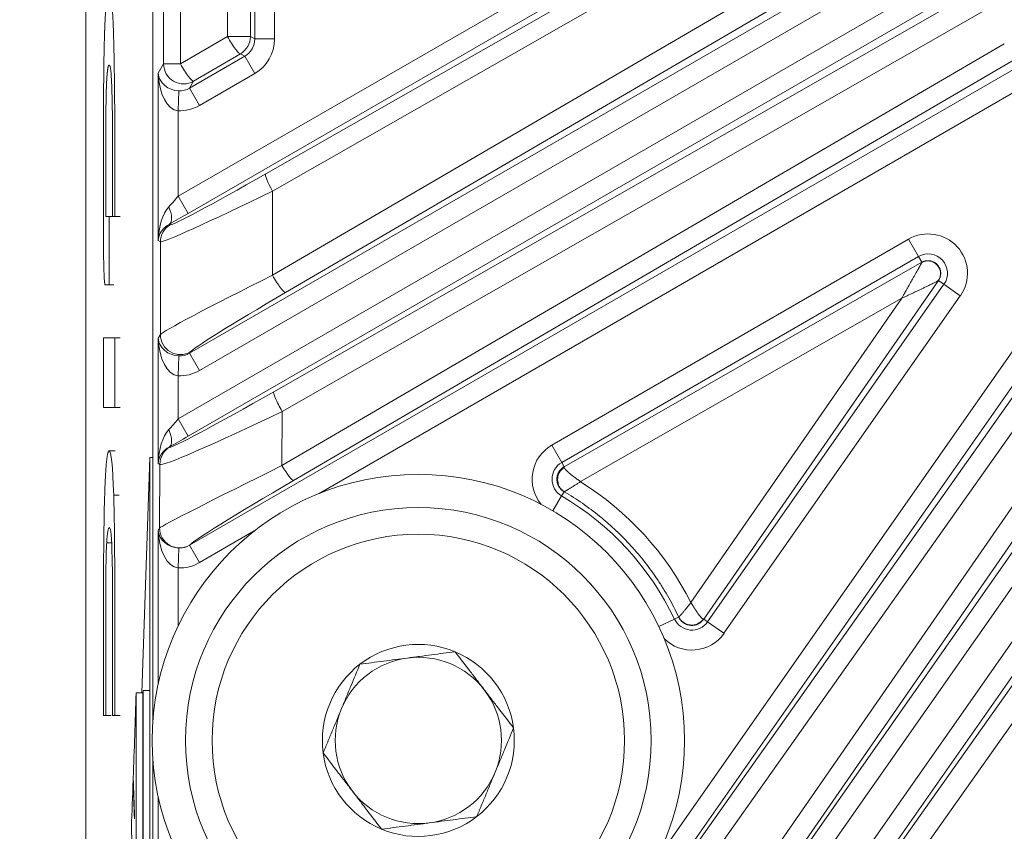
# Model space of a CAD drawing. Header units: millimetres. Extents: x 4 to 836, y 3 to 589.
# Tile 76 of 93: x 646 to 661, y 308 to 320. Entities that reach past the tile are written whole.
import ezdxf

# ---------------------------------------------------------------- set-up
doc = ezdxf.new("R2010")
doc.units = ezdxf.units.MM
doc.layers.add('1', color=7, linetype='Continuous', true_color=0xffffff)
doc.styles.add('ideas_simplex', font='simplex.shx')
doc.dimstyles.get("Standard").update_dxf_attribs({"dimtxt": 0.18, "dimasz": 0.18, "dimexe": 0.18, "dimexo": 0.0625, "dimgap": 0.09, "dimtad": 0, "dimtih": 1, "dimtoh": 1, "dimdec": 4, "dimzin": 0, "dimdsep": 46, "dimtxsty": 'Standard', "dimcen": 0.09, "dimadec": 0, "dimazin": 0, "dimtfac": 1, "dimtdec": 4, "dimtofl": 0, "dimtmove": 0, "dimatfit": 3, "dimfxl": 1, "dimtolj": 1, "dimtzin": 0, "dimarcsym": 0})

# ---------------------------------------------------------------- blocks, each defined once
blk = doc.blocks.new('_U4')
at = {"layer": '1', "color": 152, "lineweight": 13}
for p, q in [((647.53209, 368.0743), (622.796018, 368.0743)), ((682.020506, 287.698936), (622.796018, 287.698936))]:
    blk.add_line(p, q, dxfattribs=at)
at = {"layer": '1', "color": 27, "lineweight": 13}
blk.add_line((624.796018, 368.0743), (624.796018, 287.698936), dxfattribs=at)
at = {"layer": '1', "color": 87, "lineweight": 25}
for p, q in [((623.296018, 336.474118), (617.671018, 336.474118)), ((617.671018, 336.474118), (617.671018, 334.974118)), ((623.296018, 334.974118), (623.296018, 336.474118)), ((617.671018, 320.799118), (617.671018, 319.299118)), ((623.296018, 319.299118), (623.296018, 320.799118)), ((617.671018, 319.299118), (623.296018, 319.299118))]:
    blk.add_line(p, q, dxfattribs=at)
at = {"layer": '1', "color": 27, "lineweight": 18}
for points in [[(624.796018, 368.0743), (625.324999, 365.074302), (624.267037, 365.074298)], [(624.796018, 287.698936), (624.267037, 290.698934), (625.324999, 290.698938)]]:
    blk.add_solid(points, dxfattribs=at)
at = {"layer": '1', "color": 87, "linetype": 'Continuous', "lineweight": 25, "char_height": 3, "attachment_point": 7, "rotation": 90, "line_spacing_factor": 1.204819, "style": 'ideas_simplex'}
for s, insert in [('\\W1.1559;3.164', (623.142518, 320.746618)), ('\\W1.1919;80,4', (615.830018, 322.231618))]:
    blk.add_mtext(s, dxfattribs=dict(at, insert=insert))

msp = doc.modelspace()

# ---------------------------------------------------------------- linework, layer by layer
at = {"layer": '1', "color": 252, "linetype": 'Continuous', "lineweight": 18}
msp.add_line((647.281, 285.689), (647.281, 365.323), dxfattribs=at)
at = {"layer": '1', "color": 27, "linetype": 'Continuous', "lineweight": 18}
for p, q in [((648.29, 360.802), (648.29, 309.346)), ((654.473, 313.188), (659.851, 316.261)), ((660.1, 315.989), (656.572, 310.897)), ((648.29, 308.804), (648.29, 299.572))]:
    msp.add_line(p, q, dxfattribs=at)
at = {"layer": '1', "color": 27, "linetype": 'Continuous', "lineweight": 13}
for p, q in [((648.452, 319.242), (648.452, 350.907)), ((648.705, 350.907), (648.705, 319.242)), ((649.821, 319.617), (649.821, 350.532)), ((650.121, 350.532), (650.121, 319.617)), ((649.41, 319.654), (649.41, 350.495)), ((649.757, 350.495), (649.757, 319.654)), ((648.671, 317.255), (658.342, 322.838)), ((658.492, 322.579), (648.821, 316.995)), ((649.986, 317.589), (658.607, 322.512)), ((658.71, 322.252), (650.089, 317.33)), ((650.089, 316.066), (659.569, 321.6)), ((648.841, 314.894), (659.826, 321.236)), ((659.766, 321.341), (650.286, 315.807)), ((659.976, 320.977), (648.991, 314.634)), ((648.671, 313.906), (660.736, 320.872)), ((660.886, 320.613), (648.821, 313.647)), ((650.109, 314.315), (660.947, 320.507)), ((661.072, 320.212), (650.234, 314.02)), ((648.705, 319.242), (649.41, 319.654)), ((649.41, 319.654), (649.757, 319.654)), ((649.757, 319.654), (649.821, 319.617)), ((650.121, 319.617), (649.821, 319.617)), ((650.23, 313.206), (661.09, 319.543)), ((648.841, 318.878), (649.671, 319.357)), ((649.607, 319.394), (648.901, 318.982)), ((649.671, 319.357), (649.607, 319.394)), ((649.821, 319.097), (649.671, 319.357)), ((661.265, 319.318), (650.405, 312.981)), ((648.371, 319.102), (648.452, 319.242)), ((648.452, 319.242), (648.705, 319.242)), ((648.841, 312.007), (661.324, 319.215)), ((648.371, 316.586), (648.371, 319.102)), ((649.821, 319.097), (648.991, 318.618)), ((648.671, 318.538), (648.681, 318.837)), ((648.901, 318.982), (648.841, 318.878)), ((648.991, 318.618), (648.841, 318.878)), ((661.474, 318.955), (650.788, 312.785)), ((648.671, 318.538), (648.671, 317.255)), ((654.757, 303.272), (664.984, 318.036)), ((653.8, 301.324), (665.356, 317.827)), ((665.254, 317.899), (655.027, 303.135)), ((665.602, 317.655), (654.046, 301.152)), ((655.848, 307.263), (662.941, 317.394)), ((648.821, 316.995), (648.671, 317.255)), ((650.089, 317.33), (650.089, 316.066)), ((663.187, 317.222), (652.296, 301.668)), ((653.536, 303.385), (663.282, 317.156)), ((663.502, 316.949), (653.757, 303.178)), ((655.102, 301.84), (665.674, 316.938)), ((648.539, 316.835), (648.553, 316.827)), ((665.919, 316.766), (655.348, 301.668)), ((656.643, 303.45), (666.017, 316.697)), ((648.403, 316.567), (648.371, 316.586)), ((648.403, 315.174), (648.403, 316.567)), ((654.286, 313.511), (659.651, 316.608)), ((666.263, 316.473), (656.888, 303.226)), ((659.651, 316.608), (659.801, 316.348)), ((659.801, 316.348), (654.436, 313.251)), ((659.851, 316.261), (659.801, 316.348)), ((656.63, 310.857), (660.183, 315.931)), ((660.1, 315.989), (660.183, 315.931)), ((660.429, 315.759), (660.183, 315.931)), ((660.429, 315.759), (656.876, 310.685)), ((659.549, 315.722), (654.721, 312.964)), ((656.38, 311.147), (659.549, 315.722)), ((648.371, 315.119), (648.403, 315.174)), ((648.371, 313.237), (648.371, 315.119)), ((648.671, 314.554), (648.681, 314.853)), ((648.853, 314.914), (648.841, 314.894)), ((648.991, 314.634), (648.841, 314.894)), ((648.671, 314.554), (648.671, 313.906)), ((650.234, 314.02), (650.23, 313.206)), ((648.821, 313.647), (648.671, 313.906)), ((654.436, 313.251), (654.286, 313.511)), ((648.539, 313.487), (648.545, 313.483)), ((648.396, 313.223), (648.371, 313.237)), ((648.392, 312.267), (648.396, 313.223)), ((654.473, 313.188), (654.436, 313.251)), ((654.435, 312.75), (654.472, 312.813)), ((654.435, 312.75), (654.303, 312.526)), ((648.371, 312.232), (648.392, 312.267)), ((648.371, 309.917), (648.371, 312.232)), ((649.814, 312.223), (648.991, 311.748)), ((648.671, 311.667), (648.681, 311.967)), ((648.841, 312.008), (648.841, 312.007)), ((648.991, 311.748), (648.841, 312.007)), ((648.671, 311.667), (648.671, 310.796)), ((656.131, 310.899), (655.896, 310.788)), ((656.194, 310.929), (656.131, 310.899)), ((656.63, 310.857), (656.572, 310.897)), ((656.876, 310.685), (656.63, 310.857)), ((648.371, 301.882), (648.371, 308.231))]:
    msp.add_line(p, q, dxfattribs=at)
at = {"layer": '1', "color": 7, "linetype": 'Continuous', "lineweight": 18}
for p, q in [((647.699, 316.951), (647.618, 316.951)), ((647.699, 316.951), (647.801, 316.951)), ((647.601, 315.924), (647.703, 315.924)), ((647.725, 313.426), (647.624, 313.426)), ((647.701, 312.763), (647.783, 312.763)), ((647.596, 312.043), (647.677, 312.043)), ((648.139, 309.659), (648.145, 309.825)), ((648.245, 309.825), (648.145, 309.825)), ((648.145, 309.825), (648.145, 304.451)), ((648.245, 309.825), (648.245, 304.451)), ((647.548, 309.449), (647.629, 309.449)), ((647.695, 309.449), (647.797, 309.449))]:
    msp.add_line(p, q, dxfattribs=at)
at = {"layer": '1', "color": 7, "linetype": 'Continuous', "lineweight": 13}
msp.add_line((647.718, 314.079), (647.8, 314.079), dxfattribs=at)
at = {"layer": '1', "color": 18, "linetype": 'Continuous', "lineweight": 18}
for p, q in [((648.122, 309.792), (648.246, 313.325)), ((648.246, 313.325), (648.29, 313.325)), ((648.246, 313.325), (648.246, 298.508))]:
    msp.add_line(p, q, dxfattribs=at)
at = {"layer": '1', "color": 163, "linetype": 'Continuous', "lineweight": 18}
for p, q in [((648.139, 309.792), (648.039, 309.792)), ((647.996, 308.474), (647.993, 308.474))]:
    msp.add_line(p, q, dxfattribs=at)
at = {"layer": '1', "color": 9, "linetype": 'Continuous', "lineweight": 18}
for radius in [4, 3.5]:
    msp.add_circle((652.281, 309.074), radius, dxfattribs=at)
at = {"layer": '1', "color": 9, "linetype": 'Continuous', "lineweight": 13}
msp.add_circle((652.281, 309.074), 3.1, dxfattribs=at)
at = {"layer": '1', "color": 27, "linetype": 'Continuous', "lineweight": 13}
for centre, radius, start, end in [((659.946, 316.097), 0.59, 325, 120), ((659.946, 316.097), 0.29, 325, 120), ((654.581, 313), 0.59, 120, 219.8727), ((654.581, 313), 0.29, 120, 239.6371), ((652.281, 309.074), 4.26, 25.3629, 59.6371), ((656.393, 311.023), 0.29, 205.3629, 325), ((656.393, 311.023), 0.59, 225.1273, 325)]:
    msp.add_arc(centre, radius, start, end, dxfattribs=at)
at = {"layer": '1', "color": 9, "linetype": 'Continuous', "lineweight": 18}
for radius, start, end in [(1.443, 67.4773, 127.4773), (1.443, 7.4773, 67.4773), (1.25, 97.4773, 157.4773), (1.25, 37.4773, 97.4773), (1.443, 127.4773, 187.4773), (1.25, 337.4773, 37.4773), (1.25, 157.4773, 217.4773), (1.443, 307.4773, 7.4773), (1.443, 187.4773, 247.4773), (1.25, 277.4773, 337.4773), (1.25, 217.4773, 277.4773), (1.443, 247.4773, 307.4773)]:
    msp.add_arc((652.281, 309.074), radius, start, end, dxfattribs=at)
at = {"layer": '1', "color": 27, "linetype": 'Continuous', "lineweight": 13}
for centre, major_axis, ratio, start_param, end_param in [((649.457, 319.654), (-0.151, 0.259), 0.135523, 1.491851, 3.106361), ((649.457, 319.654), (0.15, 0.26), 0.999188, 4.189142, 5.235636), ((649.521, 319.617), (-0.26, 0.15), 0.997569, 2.618346, 3.66484), ((649.521, 319.617), (0.52, -0.3), 0.999188, 5.759938, 6.806432), ((648.752, 319.242), (0.26, -0.15), 0.99757, 3.666246, 5.758532), ((648.752, 319.242), (-0.151, 0.259), 0.135523, 1.491851, 3.106361), ((648.671, 319.102), (-0.015, 0.565), 0.530559, 1.557107, 3.092997), ((648.671, 319.102), (-0.293, 0.074), 0.867936, 0.284324, 1.820213), ((648.692, 319.139), (-0.151, -0.262), 0.992751, 0.489746, 1.046143), ((648.692, 319.139), (-0.301, -0.521), 0.99757, 0.489746, 1.046143), ((650.252, 317.81), (-1.7, -0.983), 0.030233, 0.017432, 1.396242), ((650.136, 317.33), (0.149, -0.261), 0.136261, 3.176828, 4.634745), ((650.402, 317.551), (-2, -0.982), 0.027617, 0.021342, 1.400152), ((648.671, 317.279), (-0.3, -0.347), 0.034508, 1.041465, 1.53086), ((648.671, 316.586), (-0.014, -0.588), 0.509647, 3.678154, 4.724648), ((648.389, 317.095), (-0.146, 0.262), 0.422034, 3.180098, 4.481958), ((648.821, 317.019), (-0.6, -0.347), 0.030233, 1.063926, 1.553322), ((648.671, 316.586), (-0.267, -0.15), 0.922186, 4.69104, 5.737534), ((648.703, 316.567), (0.15, 0.26), 0.999188, 1.047549, 2.094043), ((650.402, 316.152), (-2, -0.982), 0.027617, 4.855904, 6.234714), ((650.136, 316.066), (0.151, -0.259), 0.135523, 4.633444, 6.247954), ((650.552, 315.892), (-1.7, -0.983), 0.030233, 4.851994, 6.230804), ((648.703, 315.174), (-0.26, 0.15), 0.99757, 0.524653, 2.61694), ((648.671, 315.119), (-0.015, 0.565), 0.530559, 1.557107, 3.092997), ((648.671, 315.119), (-0.293, 0.074), 0.867936, 0.284324, 1.820213), ((648.692, 315.155), (-0.151, -0.262), 0.992751, 0.489746, 1.046143), ((648.692, 315.155), (-0.301, -0.521), 0.99757, 0.489746, 1.046143), ((650.248, 314.464), (-1.704, -0.98), 0.030298, 0.017552, 1.471171), ((650.258, 314.055), (-0.149, 0.26), 0.129405, 0.035203, 1.630792), ((650.398, 314.204), (-2.004, -0.98), 0.04178, 0.014505, 1.468124), ((648.671, 313.93), (-0.3, -0.347), 0.034508, 1.041465, 1.53086), ((648.671, 313.237), (-0.014, -0.588), 0.509647, 3.678154, 4.724648), ((648.389, 313.746), (-0.146, 0.262), 0.422034, 3.180098, 4.481958), ((648.821, 313.671), (-0.6, -0.347), 0.030233, 1.063926, 1.553322), ((648.671, 313.237), (-0.267, -0.15), 0.922186, 4.69104, 5.737534), ((648.695, 313.223), (0.15, 0.26), 0.999188, 1.047549, 2.094043), ((650.394, 313.253), (-2.004, -0.988), 0.013807, 4.787545, 6.241164), ((650.255, 313.241), (0.151, -0.259), 0.129939, 4.771201, 6.24798), ((650.544, 312.993), (-1.704, -0.99), 0.03044, 4.776572, 6.230191), ((652.27, 309.058), (-2.668, -3.76), 0.999987, 2.658161, 3.198307), ((648.671, 312.232), (-0.015, 0.565), 0.530559, 1.557107, 3.092997), ((648.671, 312.232), (-0.293, 0.074), 0.867936, 0.284324, 1.820213), ((648.691, 312.267), (0.26, -0.15), 0.99757, 3.666246, 5.758532), ((648.692, 312.268), (-0.151, -0.262), 0.992751, 0.489746, 1.046143), ((648.692, 312.268), (0.301, 0.521), 0.99757, 3.631339, 4.187736)]:
    msp.add_ellipse(centre, major_axis=major_axis, ratio=ratio, start_param=start_param, end_param=end_param, dxfattribs=at)
at = {"layer": '1', "color": 7, "linetype": 'Continuous', "lineweight": 18}
for points, degree, knots in [([(647.709, 316.951), (647.71, 316.951), (647.712, 316.951), (647.715, 316.951), (647.718, 316.951), (647.718, 316.951), (647.718, 316.957), (647.718, 317.291), (647.718, 317.504), (647.718, 317.705), (647.718, 318.056), (647.718, 318.056), (647.718, 318.361), (647.716, 318.732), (647.71, 319.24), (647.705, 319.473), (647.701, 319.612), (647.695, 319.856), (647.684, 320.069), (647.659, 320.312), (647.645, 320.371), (647.63, 320.371), (647.617, 320.371), (647.6, 320.308), (647.582, 320.103), (647.57, 319.895), (647.564, 319.71), (647.561, 319.612), (647.557, 319.467), (647.551, 319.115), (647.548, 318.66), (647.548, 318.373), (647.548, 318.373), (647.548, 318.104), (647.548, 318.104), (647.548, 318.104), (647.548, 317.454), (647.548, 316.663), (647.548, 316.663), (647.548, 316.508), (647.55, 316.32), (647.551, 316.248), (647.553, 316.17), (647.556, 316.079), (647.559, 316.027), (647.561, 315.987), (647.567, 315.924), (647.569, 315.924), (647.574, 315.924), (647.574, 315.924), (647.584, 315.924), (647.605, 315.924), (647.616, 315.924), (647.628, 315.924), (647.633, 315.924), (647.633, 315.924), (647.633, 315.924), (647.633, 316.129), (647.633, 316.512), (647.633, 316.823), (647.633, 316.946), (647.633, 316.951), (647.633, 316.951), (647.632, 316.951), (647.63, 316.951), (647.629, 316.951), (647.628, 316.951)], 7, [0, 0, 0, 0, 0, 0, 0, 0, 0.014656, 0.031444, 0.048231, 0.065018, 0.081806, 0.098593, 0.11538, 0.132168, 0.148955, 0.165742, 0.18253, 0.199317, 0.216104, 0.232892, 0.249679, 0.266466, 0.283254, 0.300041, 0.316828, 0.333616, 0.350403, 0.36719, 0.383978, 0.400765, 0.417552, 0.43434, 0.451127, 0.467914, 0.484702, 0.501489, 0.518276, 0.535063, 0.551851, 0.568638, 0.585425, 0.602213, 0.619, 0.635787, 0.652575, 0.669362, 0.686149, 0.702937, 0.719724, 0.736511, 0.753299, 0.770086, 0.786873, 0.803661, 0.820448, 0.837235, 0.854023, 0.87081, 0.887597, 0.904385, 0.921172, 0.937959, 0.954747, 0.971534, 0.988321, 1, 1, 1, 1, 1, 1, 1, 1]), ([(647.582, 317.11), (647.582, 317.112), (647.582, 317.118), (647.582, 317.135), (647.582, 317.184), (647.582, 317.314), (647.582, 317.438), (647.582, 317.574), (647.582, 317.902), (647.582, 317.902), (647.582, 318.255), (647.583, 318.537), (647.589, 318.846), (647.592, 318.937), (647.596, 318.997), (647.605, 319.141), (647.617, 319.228), (647.633, 319.228), (647.645, 319.228), (647.659, 319.176), (647.671, 318.987), (647.681, 318.683), (647.684, 318.293), (647.684, 317.941), (647.684, 317.941), (647.684, 317.51), (647.684, 317.342), (647.684, 317.194), (647.684, 316.951), (647.684, 316.951), (647.684, 316.951), (647.687, 316.951), (647.691, 316.951), (647.694, 316.951), (647.696, 316.951), (647.697, 316.951)], 7, [0, 0, 0, 0, 0, 0, 0, 0, 0.034838, 0.069676, 0.104514, 0.139352, 0.174189, 0.209027, 0.243865, 0.278703, 0.313541, 0.348379, 0.383217, 0.418055, 0.452893, 0.487731, 0.522568, 0.557406, 0.592244, 0.627082, 0.66192, 0.696758, 0.731596, 0.766434, 0.801272, 0.836109, 0.870947, 0.905785, 0.940623, 0.975461, 1, 1, 1, 1, 1, 1, 1, 1]), ([(647.613, 316.951), (647.612, 316.951), (647.611, 316.951), (647.609, 316.951), (647.607, 316.951), (647.604, 316.951), (647.598, 316.951), (647.593, 316.951), (647.592, 316.951), (647.587, 316.951), (647.587, 316.951), (647.584, 316.951), (647.583, 316.952), (647.582, 316.952), (647.582, 316.974), (647.582, 317.018), (647.582, 317.105), (647.582, 317.105), (647.582, 317.105), (647.582, 317.105), (647.582, 317.105), (647.582, 317.105), (647.582, 317.107), (647.582, 317.11)], 7, [0, 0, 0, 0, 0, 0, 0, 0, 0.021317, 0.082485, 0.143652, 0.20482, 0.265988, 0.327155, 0.388323, 0.449491, 0.510658, 0.571826, 0.632994, 0.694162, 0.755329, 0.816497, 0.877665, 0.938832, 1, 1, 1, 1, 1, 1, 1, 1]), ([(647.548, 315.126), (647.548, 315.126), (647.548, 314.079), (647.548, 314.079), (647.548, 314.079), (647.606, 314.079), (647.655, 314.079)], 3, [0, 0, 0, 0, 0.630843, 0.630843, 0.630843, 1, 1, 1, 1]), ([(647.718, 315.126), (647.718, 315.126), (647.718, 315.126), (647.718, 315.126), (647.718, 315.126), (647.548, 315.126), (647.548, 315.126)], 3, [0, 0, 0, 0, 0.000125, 0.000125, 0.000125, 1, 1, 1, 1]), ([(647.701, 312.763), (647.686, 313.205), (647.663, 313.426), (647.634, 313.426), (647.616, 313.426), (647.595, 313.32), (647.574, 313), (647.562, 312.673), (647.556, 312.379), (647.554, 312.197)], 3, [0, 0, 0, 0, 0.5, 0.5, 0.5, 0.7052, 0.792, 0.8844, 1, 1, 1, 1]), ([(647.554, 312.197), (647.55, 311.841), (647.548, 311.745), (647.548, 311.149), (647.548, 311.149), (647.548, 310.813), (647.548, 310.277), (647.548, 309.998), (647.548, 309.778), (647.548, 309.544), (647.548, 309.449), (647.548, 309.449)], 3, [0, 0, 0, 0, 0.5, 0.5, 0.5, 0.6936, 0.7552, 0.814, 0.8588, 0.9008, 1, 1, 1, 1]), ([(647.596, 312.043), (647.605, 312.196), (647.62, 312.273), (647.637, 312.273), (647.661, 312.273), (647.671, 312.139), (647.678, 311.812)], 3, [0, 0, 0, 0, 0.5, 0.5, 0.5, 1, 1, 1, 1]), ([(647.582, 309.449), (647.582, 309.449), (647.582, 309.591), (647.582, 310.069), (647.582, 310.689), (647.582, 310.947), (647.582, 310.947), (647.582, 311.295), (647.584, 311.738), (647.591, 311.979), (647.596, 312.043)], 3, [0, 0, 0, 0, 0.1176, 0.2016, 0.3556, 0.5, 0.5, 0.5, 0.8064, 1, 1, 1, 1]), ([(647.678, 311.812), (647.683, 311.601), (647.684, 311.351), (647.684, 310.986), (647.684, 310.986), (647.684, 309.449), (647.684, 309.449), (647.684, 309.449), (647.693, 309.449), (647.701, 309.449)], 3, [0, 0, 0, 0, 0.400005, 0.400005, 0.400005, 0.80001, 0.80001, 0.80001, 1, 1, 1, 1]), ([(647.548, 309.449), (647.548, 309.449), (647.551, 309.449), (647.557, 309.449), (647.564, 309.449), (647.576, 309.449), (647.582, 309.449), (647.582, 309.449)], 3, [0, 0, 0, 0, 0.260991, 0.333844, 0.412302, 0.686903, 1, 1, 1, 1])]:
    msp.add_open_spline(points, degree=degree, knots=knots, dxfattribs=at)
at = {"layer": '1', "color": 27, "linetype": 'Continuous', "lineweight": 13}
for points, knots in [([(659.549, 315.722), (659.555, 315.733), (659.567, 315.754), (659.584, 315.783), (659.599, 315.81), (659.612, 315.834), (659.624, 315.855), (659.647, 315.895), (659.679, 315.952), (659.716, 316.017), (659.744, 316.067), (659.766, 316.106), (659.785, 316.139), (659.798, 316.162), (659.805, 316.175), (659.809, 316.182), (659.812, 316.188), (659.815, 316.193), (659.818, 316.199), (659.821, 316.204), (659.824, 316.209), (659.826, 316.214), (659.829, 316.218), (659.831, 316.223), (659.833, 316.227), (659.836, 316.231), (659.837, 316.234), (659.839, 316.238), (659.841, 316.241), (659.843, 316.244), (659.844, 316.247), (659.845, 316.249), (659.847, 316.251), (659.848, 316.253), (659.848, 316.255), (659.849, 316.256), (659.85, 316.258), (659.85, 316.258), (659.85, 316.259)], [0, 0, 0, 0, 0.05376, 0.102594, 0.1465, 0.18548, 0.219533, 0.24866, 0.384394, 0.499247, 0.571345, 0.637266, 0.697181, 0.751316, 0.763737, 0.775927, 0.787892, 0.799637, 0.811168, 0.822491, 0.833612, 0.844539, 0.855278, 0.865837, 0.876225, 0.886449, 0.896519, 0.906443, 0.916232, 0.925895, 0.935442, 0.944886, 0.954236, 0.963504, 0.972702, 0.981843, 0.990938, 1, 1, 1, 1]), ([(660.1, 315.989), (660.101, 315.991), (660.102, 315.993), (660.108, 316.002), (660.116, 316.018), (660.129, 316.054), (660.132, 316.085), (660.127, 316.147), (660.109, 316.188), (660.051, 316.25), (660.012, 316.272), (659.95, 316.282), (659.918, 316.282), (659.888, 316.275), (659.869, 316.268), (659.859, 316.264), (659.85, 316.259)], [0, 0, 0, 0, 0.015625, 0.015625, 0.0625, 0.125, 0.25, 0.25, 0.5, 0.5, 0.75, 0.75, 0.875, 0.9375, 0.9375, 1, 1, 1, 1]), ([(659.549, 315.722), (659.564, 315.729), (659.58, 315.736), (659.611, 315.75), (659.627, 315.757), (659.658, 315.772), (659.674, 315.78), (659.707, 315.795), (659.723, 315.802), (659.747, 315.814), (659.755, 315.817), (659.77, 315.825), (659.793, 315.835), (659.816, 315.846), (659.845, 315.86), (659.86, 315.867), (659.882, 315.878), (659.89, 315.881), (659.904, 315.889), (659.912, 315.892), (659.931, 315.902), (659.943, 315.907), (659.966, 315.919), (659.977, 315.924), (659.999, 315.935), (660.009, 315.94), (660.029, 315.95), (660.038, 315.955), (660.053, 315.963), (660.06, 315.966), (660.072, 315.972), (660.077, 315.976), (660.087, 315.981), (660.091, 315.983), (660.097, 315.987), (660.099, 315.988), (660.1, 315.989)], [0, 0, 0, 0, 0.074682, 0.074682, 0.149364, 0.149364, 0.224046, 0.224046, 0.298728, 0.298728, 0.334949, 0.334949, 0.37117, 0.443612, 0.443612, 0.516055, 0.516055, 0.552276, 0.552276, 0.588497, 0.588497, 0.646815, 0.646815, 0.705133, 0.705133, 0.763451, 0.763451, 0.821769, 0.821769, 0.866327, 0.866327, 0.910885, 0.910885, 0.955442, 0.955442, 1, 1, 1, 1]), ([(660.1, 315.989), (660.1, 315.989), (660.1, 315.989), (660.1, 315.989), (660.1, 315.989), (660.1, 315.989)], [0, 0, 0, 0, 0.5, 0.5, 1, 1, 1, 1]), ([(654.474, 312.813), (654.443, 312.831), (654.418, 312.858), (654.383, 312.92), (654.374, 312.956), (654.374, 313.029), (654.383, 313.065), (654.417, 313.13), (654.442, 313.158), (654.473, 313.179)], [0, 0, 0, 0, 0.25, 0.25, 0.5, 0.5, 0.75, 0.75, 1, 1, 1, 1]), ([(654.473, 313.179), (654.473, 313.178), (654.473, 313.177), (654.474, 313.174), (654.476, 313.172), (654.477, 313.17), (654.478, 313.167), (654.48, 313.164), (654.482, 313.161), (654.485, 313.158), (654.487, 313.155), (654.49, 313.151), (654.493, 313.148), (654.496, 313.144), (654.5, 313.14), (654.504, 313.136), (654.508, 313.132), (654.512, 313.128), (654.516, 313.124), (654.521, 313.119), (654.526, 313.114), (654.531, 313.109), (654.537, 313.104), (654.542, 313.099), (654.548, 313.094), (654.557, 313.086), (654.571, 313.075), (654.589, 313.06), (654.609, 313.044), (654.626, 313.031), (654.639, 313.022), (654.647, 313.016), (654.656, 313.01), (654.666, 313.002), (654.678, 312.994), (654.691, 312.984), (654.705, 312.974), (654.715, 312.967), (654.721, 312.964)], [0, 0, 0, 0, 0.019022, 0.038178, 0.057471, 0.076904, 0.096482, 0.116208, 0.136084, 0.156116, 0.176305, 0.196655, 0.217169, 0.23785, 0.2587, 0.279724, 0.300923, 0.322301, 0.34386, 0.365602, 0.387531, 0.409648, 0.431957, 0.454458, 0.477156, 0.500051, 0.556365, 0.616825, 0.681452, 0.750266, 0.769412, 0.792006, 0.818049, 0.847542, 0.880483, 0.916873, 0.956712, 1, 1, 1, 1]), ([(654.474, 312.813), (654.474, 312.813), (654.476, 312.813), (654.48, 312.815), (654.483, 312.817), (654.49, 312.821), (654.493, 312.823), (654.5, 312.826), (654.502, 312.828), (654.506, 312.83), (654.509, 312.832), (654.516, 312.836), (654.52, 312.839), (654.53, 312.844), (654.535, 312.848), (654.545, 312.854), (654.551, 312.858), (654.562, 312.865), (654.568, 312.868), (654.58, 312.876), (654.585, 312.879), (654.597, 312.886), (654.602, 312.89), (654.614, 312.897), (654.621, 312.901), (654.633, 312.909), (654.639, 312.913), (654.651, 312.92), (654.658, 312.924), (654.67, 312.932), (654.676, 312.936), (654.689, 312.944), (654.695, 312.948), (654.708, 312.956), (654.714, 312.96), (654.721, 312.964)], [0, 0, 0, 0, 0.080789, 0.080789, 0.161578, 0.161578, 0.242367, 0.242367, 0.282762, 0.282762, 0.323157, 0.323157, 0.385632, 0.385632, 0.448107, 0.448107, 0.510582, 0.510582, 0.573057, 0.573057, 0.627808, 0.627808, 0.682558, 0.682558, 0.737309, 0.737309, 0.792059, 0.792059, 0.844045, 0.844045, 0.89603, 0.89603, 0.948015, 0.948015, 1, 1, 1, 1]), ([(654.474, 312.813), (654.473, 312.813), (654.473, 312.813), (654.472, 312.813), (654.472, 312.813), (654.472, 312.813), (654.472, 312.813)], [0, 0, 0, 0, 0.243864, 0.491348, 0.743168, 1, 1, 1, 1]), ([(656.194, 310.93), (656.148, 311.028), (656.099, 311.124), (656.019, 311.265), (655.991, 311.311), (655.935, 311.403), (655.905, 311.449), (655.755, 311.673), (655.622, 311.842), (655.405, 312.08), (655.329, 312.157), (655.212, 312.268), (655.172, 312.304), (655.09, 312.375), (655.049, 312.41), (654.838, 312.58), (654.661, 312.703), (654.474, 312.813)], [0, 0, 0, 0, 0.125, 0.125, 0.1875, 0.1875, 0.25, 0.25, 0.5, 0.5, 0.625, 0.625, 0.6875, 0.6875, 0.75, 0.75, 1, 1, 1, 1]), ([(656.194, 310.93), (656.195, 310.93), (656.195, 310.93), (656.195, 310.931), (656.196, 310.931), (656.197, 310.932), (656.198, 310.933), (656.199, 310.934), (656.201, 310.935), (656.203, 310.937), (656.205, 310.939), (656.207, 310.941), (656.209, 310.943), (656.211, 310.946), (656.214, 310.948), (656.217, 310.951), (656.22, 310.955), (656.223, 310.958), (656.226, 310.962), (656.23, 310.966), (656.234, 310.97), (656.238, 310.974), (656.242, 310.979), (656.246, 310.984), (656.251, 310.989), (656.258, 310.997), (656.267, 311.009), (656.281, 311.025), (656.297, 311.043), (656.309, 311.059), (656.318, 311.07), (656.324, 311.077), (656.33, 311.085), (656.338, 311.095), (656.347, 311.106), (656.357, 311.118), (656.368, 311.132), (656.376, 311.142), (656.38, 311.147)], [0, 0, 0, 0, 0.019038, 0.038211, 0.057521, 0.076971, 0.096566, 0.116308, 0.1362, 0.156245, 0.176446, 0.196806, 0.217329, 0.238016, 0.258872, 0.279898, 0.301097, 0.322473, 0.344027, 0.365763, 0.387684, 0.409791, 0.432088, 0.454578, 0.477263, 0.500145, 0.556044, 0.61631, 0.680976, 0.750076, 0.767454, 0.788786, 0.814073, 0.84332, 0.876531, 0.91371, 0.954865, 1, 1, 1, 1]), ([(656.38, 311.147), (656.382, 311.144), (656.385, 311.139), (656.39, 311.131), (656.395, 311.123), (656.399, 311.116), (656.403, 311.109), (656.407, 311.102), (656.411, 311.096), (656.415, 311.09), (656.418, 311.084), (656.421, 311.079), (656.425, 311.074), (656.427, 311.069), (656.43, 311.065), (656.433, 311.061), (656.435, 311.058), (656.441, 311.047), (656.452, 311.031), (656.466, 311.01), (656.479, 310.991), (656.49, 310.976), (656.5, 310.963), (656.508, 310.953), (656.516, 310.943), (656.523, 310.935), (656.53, 310.927), (656.536, 310.92), (656.542, 310.914), (656.548, 310.909), (656.552, 310.905), (656.557, 310.901), (656.561, 310.899), (656.564, 310.897), (656.566, 310.897), (656.567, 310.897)], [0, 0, 0, 0, 0.022009, 0.043165, 0.063468, 0.082917, 0.101513, 0.119257, 0.136147, 0.152184, 0.167367, 0.181698, 0.195175, 0.2078, 0.219571, 0.23049, 0.240555, 0.249767, 0.318478, 0.383071, 0.443565, 0.499985, 0.54198, 0.583327, 0.624039, 0.664131, 0.703621, 0.742523, 0.780857, 0.81864, 0.855892, 0.892633, 0.928883, 0.964665, 1, 1, 1, 1]), ([(656.194, 310.93), (656.198, 310.922), (656.203, 310.914), (656.213, 310.898), (656.23, 310.876), (656.251, 310.857), (656.297, 310.826), (656.333, 310.813), (656.407, 310.806), (656.446, 310.813), (656.514, 310.843), (656.545, 310.867), (656.567, 310.897)], [0, 0, 0, 0, 0.0625, 0.0625, 0.125, 0.25, 0.25, 0.5, 0.5, 0.75, 0.75, 1, 1, 1, 1])]:
    msp.add_open_spline(points, degree=3, knots=knots, dxfattribs=at)
for points in [[(659.85, 316.259), (659.851, 316.26), (659.851, 316.26), (659.851, 316.261)], [(654.473, 313.188), (654.472, 313.187), (654.472, 313.183), (654.473, 313.179)], [(656.194, 310.93), (656.195, 310.93), (656.195, 310.929), (656.194, 310.929)], [(656.567, 310.897), (656.57, 310.896), (656.571, 310.897), (656.572, 310.897)]]:
    msp.add_open_spline(points, degree=3, dxfattribs=at)
at = {"layer": '1', "color": 27, "linetype": 'Continuous', "lineweight": 18}
for points, knots in [([(659.851, 316.261), (659.853, 316.262), (659.858, 316.264), (659.864, 316.267), (659.87, 316.27), (659.876, 316.273), (659.882, 316.275), (659.889, 316.277), (659.895, 316.279), (659.901, 316.28), (659.907, 316.282), (659.912, 316.283), (659.918, 316.284), (659.924, 316.284), (659.929, 316.285), (659.935, 316.285), (659.94, 316.285), (659.962, 316.286), (659.998, 316.28), (660.046, 316.259), (660.086, 316.226), (660.107, 316.195), (660.117, 316.175), (660.121, 316.165), (660.124, 316.155), (660.127, 316.145), (660.13, 316.134), (660.132, 316.123), (660.133, 316.112), (660.134, 316.1), (660.134, 316.088), (660.133, 316.076), (660.131, 316.063), (660.128, 316.051), (660.124, 316.038), (660.12, 316.026), (660.114, 316.013), (660.108, 316.001), (660.103, 315.993), (660.1, 315.989)], [0, 0, 0, 0, 0.01404, 0.027832, 0.041376, 0.054672, 0.06772, 0.080521, 0.093075, 0.105382, 0.117442, 0.129256, 0.140823, 0.152144, 0.163219, 0.174048, 0.184632, 0.194971, 0.299715, 0.401478, 0.500457, 0.596859, 0.616277, 0.636222, 0.656696, 0.677702, 0.699242, 0.721318, 0.743931, 0.767084, 0.790777, 0.815013, 0.839794, 0.865121, 0.890995, 0.917418, 0.944393, 0.971919, 1, 1, 1, 1]), ([(654.472, 312.813), (654.47, 312.814), (654.466, 312.817), (654.46, 312.821), (654.454, 312.825), (654.448, 312.829), (654.443, 312.833), (654.438, 312.838), (654.433, 312.842), (654.428, 312.847), (654.423, 312.852), (654.418, 312.857), (654.414, 312.862), (654.41, 312.868), (654.406, 312.873), (654.402, 312.878), (654.399, 312.884), (654.395, 312.889), (654.392, 312.895), (654.389, 312.901), (654.386, 312.906), (654.383, 312.912), (654.381, 312.918), (654.378, 312.924), (654.376, 312.93), (654.374, 312.936), (654.373, 312.942), (654.371, 312.948), (654.37, 312.954), (654.368, 312.96), (654.367, 312.966), (654.367, 312.971), (654.366, 312.977), (654.365, 312.983), (654.365, 312.989), (654.365, 312.995), (654.365, 313.003), (654.365, 313.013), (654.366, 313.025), (654.368, 313.037), (654.37, 313.05), (654.373, 313.062), (654.377, 313.074), (654.382, 313.086), (654.388, 313.098), (654.394, 313.11), (654.401, 313.121), (654.409, 313.132), (654.418, 313.143), (654.427, 313.153), (654.438, 313.163), (654.449, 313.172), (654.46, 313.18), (654.469, 313.185), (654.473, 313.188)], [0, 0, 0, 0, 0.01571, 0.031336, 0.046877, 0.062333, 0.077705, 0.092994, 0.108197, 0.123317, 0.138353, 0.153305, 0.168173, 0.182957, 0.197657, 0.212274, 0.226807, 0.241256, 0.255622, 0.269905, 0.284105, 0.298221, 0.312254, 0.326204, 0.340071, 0.353855, 0.367557, 0.381175, 0.394711, 0.408164, 0.421535, 0.434823, 0.448029, 0.461152, 0.474194, 0.487153, 0.50003, 0.526623, 0.553564, 0.580855, 0.608496, 0.636488, 0.664832, 0.693528, 0.722576, 0.751978, 0.781735, 0.811846, 0.842313, 0.873135, 0.904315, 0.935852, 0.967747, 1, 1, 1, 1]), ([(656.572, 310.897), (656.571, 310.896), (656.568, 310.892), (656.564, 310.886), (656.559, 310.881), (656.555, 310.875), (656.55, 310.87), (656.545, 310.865), (656.54, 310.86), (656.534, 310.856), (656.529, 310.852), (656.524, 310.847), (656.518, 310.843), (656.513, 310.84), (656.507, 310.836), (656.501, 310.833), (656.495, 310.83), (656.489, 310.827), (656.483, 310.824), (656.477, 310.821), (656.471, 310.819), (656.465, 310.816), (656.459, 310.814), (656.453, 310.813), (656.447, 310.811), (656.441, 310.809), (656.435, 310.808), (656.429, 310.807), (656.422, 310.806), (656.416, 310.805), (656.41, 310.805), (656.404, 310.804), (656.398, 310.804), (656.392, 310.804), (656.386, 310.804), (656.38, 310.804), (656.372, 310.805), (656.362, 310.806), (656.35, 310.808), (656.338, 310.811), (656.326, 310.815), (656.313, 310.819), (656.301, 310.824), (656.29, 310.83), (656.278, 310.836), (656.267, 310.844), (656.256, 310.852), (656.245, 310.861), (656.235, 310.87), (656.226, 310.881), (656.217, 310.892), (656.209, 310.904), (656.201, 310.916), (656.197, 310.925), (656.194, 310.929)], [0, 0, 0, 0, 0.01571, 0.031336, 0.046877, 0.062333, 0.077705, 0.092994, 0.108197, 0.123317, 0.138353, 0.153305, 0.168173, 0.182957, 0.197657, 0.212274, 0.226807, 0.241256, 0.255622, 0.269905, 0.284105, 0.298221, 0.312254, 0.326204, 0.340071, 0.353855, 0.367557, 0.381175, 0.394711, 0.408164, 0.421535, 0.434823, 0.448029, 0.461152, 0.474194, 0.487153, 0.50003, 0.526623, 0.553564, 0.580855, 0.608496, 0.636488, 0.664832, 0.693528, 0.722576, 0.751978, 0.781735, 0.811846, 0.842313, 0.873135, 0.904315, 0.935852, 0.967747, 1, 1, 1, 1])]:
    msp.add_open_spline(points, degree=3, knots=knots, dxfattribs=at)
at = {"layer": '1', "color": 7, "linetype": 'Continuous', "lineweight": 18}
for points in [[(647.8, 315.126), (647.718, 315.126)], [(647.582, 309.449), (647.663, 309.449)]]:
    msp.add_open_spline(points, degree=1, dxfattribs=at)
at = {"layer": '1', "color": 7, "linetype": 'Continuous', "lineweight": 13}
for points in [[(647.718, 314.079), (647.718, 314.079), (647.718, 315.126), (647.718, 315.126)], [(647.655, 314.079), (647.689, 314.079), (647.718, 314.079), (647.718, 314.079)]]:
    msp.add_open_spline(points, degree=3, dxfattribs=at)
msp.add_open_spline([(647.706, 309.449), (647.712, 309.449), (647.718, 309.449), (647.718, 309.449), (647.718, 309.449), (647.718, 311.101), (647.718, 311.101), (647.718, 311.879), (647.713, 312.436), (647.701, 312.763)], degree=3, knots=[0, 0, 0, 0, 0.171801, 0.171801, 0.171801, 0.5859, 0.5859, 0.5859, 1, 1, 1, 1], dxfattribs=at)
at = {"layer": '1', "color": 9, "linetype": 'Continuous', "lineweight": 18}
for points, knots in [([(651.403, 310.22), (651.52, 310.235), (651.638, 310.251), (651.816, 310.274), (651.876, 310.282), (651.996, 310.298), (652.056, 310.306), (652.148, 310.317), (652.178, 310.321), (652.239, 310.329), (652.269, 310.333), (652.36, 310.345), (652.42, 310.353), (652.599, 310.377), (652.717, 310.392), (652.834, 310.408)], [0, 0, 0, 0, 0.25, 0.25, 0.375, 0.375, 0.5, 0.5, 0.5625, 0.5625, 0.625, 0.625, 0.75, 0.75, 1, 1, 1, 1]), ([(652.834, 310.408), (652.906, 310.314), (652.978, 310.22), (653.087, 310.077), (653.124, 310.029), (653.198, 309.933), (653.235, 309.885), (653.291, 309.812), (653.31, 309.787), (653.347, 309.738), (653.366, 309.714), (653.421, 309.642), (653.458, 309.594), (653.568, 309.45), (653.641, 309.356), (653.712, 309.262)], [0, 0, 0, 0, 0.25, 0.25, 0.375, 0.375, 0.5, 0.5, 0.5625, 0.5625, 0.625, 0.625, 0.75, 0.75, 1, 1, 1, 1]), ([(650.85, 308.886), (650.873, 308.941), (650.895, 308.995), (650.941, 309.106), (650.964, 309.162), (651.01, 309.273), (651.034, 309.329), (651.08, 309.441), (651.103, 309.497), (651.15, 309.61), (651.173, 309.666), (651.209, 309.751), (651.22, 309.78), (651.244, 309.836), (651.255, 309.864), (651.313, 310.003), (651.358, 310.112), (651.403, 310.22)], [0, 0, 0, 0, 0.125, 0.125, 0.25, 0.25, 0.375, 0.375, 0.5, 0.5, 0.625, 0.625, 0.6875, 0.6875, 0.75, 0.75, 1, 1, 1, 1]), ([(653.159, 307.929), (653.182, 307.983), (653.205, 308.038), (653.251, 308.149), (653.274, 308.204), (653.32, 308.315), (653.343, 308.371), (653.389, 308.483), (653.413, 308.539), (653.459, 308.652), (653.483, 308.709), (653.518, 308.794), (653.53, 308.822), (653.553, 308.878), (653.565, 308.906), (653.622, 309.045), (653.668, 309.154), (653.712, 309.262)], [0, 0, 0, 0, 0.125, 0.125, 0.25, 0.25, 0.375, 0.375, 0.5, 0.5, 0.625, 0.625, 0.6875, 0.6875, 0.75, 0.75, 1, 1, 1, 1]), ([(651.728, 307.741), (651.657, 307.835), (651.584, 307.929), (651.475, 308.071), (651.438, 308.119), (651.365, 308.216), (651.327, 308.264), (651.271, 308.337), (651.253, 308.361), (651.215, 308.41), (651.197, 308.434), (651.141, 308.507), (651.104, 308.555), (650.994, 308.698), (650.922, 308.793), (650.85, 308.886)], [0, 0, 0, 0, 0.25, 0.25, 0.375, 0.375, 0.5, 0.5, 0.5625, 0.5625, 0.625, 0.625, 0.75, 0.75, 1, 1, 1, 1]), ([(653.159, 307.929), (653.043, 307.914), (652.925, 307.898), (652.747, 307.875), (652.687, 307.867), (652.567, 307.851), (652.506, 307.843), (652.415, 307.831), (652.384, 307.827), (652.323, 307.819), (652.293, 307.815), (652.202, 307.803), (652.142, 307.795), (651.963, 307.772), (651.845, 307.756), (651.728, 307.741)], [0, 0, 0, 0, 0.25, 0.25, 0.375, 0.375, 0.5, 0.5, 0.5625, 0.5625, 0.625, 0.625, 0.75, 0.75, 1, 1, 1, 1])]:
    msp.add_open_spline(points, degree=3, knots=knots, dxfattribs=at)
at = {"layer": '1', "color": 163, "linetype": 'Continuous', "lineweight": 18}
for points in [[(647.995, 308.509), (648.01, 308.937), (648.024, 309.364), (648.039, 309.792)], [(648.039, 309.792), (648.039, 307.997), (648.039, 306.201), (648.039, 304.406)], [(648.139, 309.792), (648.139, 307.997), (648.139, 306.201), (648.139, 304.406)], [(648.015, 307.928), (648.008, 308.122), (648.001, 308.315), (647.995, 308.509)], [(647.968, 307.764), (647.977, 308.001), (647.985, 308.237), (647.993, 308.474)], [(647.993, 308.474), (648, 308.281), (648.007, 308.087), (648.014, 307.894)], [(648.014, 307.894), (648.014, 307.905), (648.014, 307.917), (648.015, 307.928)], [(647.989, 307.165), (647.982, 307.364), (647.975, 307.564), (647.968, 307.764)]]:
    msp.add_open_spline(points, degree=3, dxfattribs=at)

# ---------------------------------------------------------------- dimensions: what is measured, and where the dimension line sits
at = {"layer": '1', "color": 87, "linetype": 'Continuous', "lineweight": 25}
dim = msp.add_linear_dim(base=(624.796, 287.699), p1=(650.032, 368.074), p2=(684.521, 287.699), angle=90, text='<>\\P[\\C87;{\\H1.00x;\\Fsimplex.shx;3.164\\Fsimplex.shx;}\\C87; ]', dimstyle='Standard', override={"dimtxt": 3, "dimasz": 3, "dimexe": 2, "dimexo": 2.5, "dimgap": 1.5, "dimtad": 1, "dimtih": 0, "dimtoh": 0, "dimdec": 1, "dimlfac": 1, "dimzin": 8, "dimdsep": 44, "dimlunit": 2, "dimtxsty": 'ideas_simplex', "dimsah": 1, "dimse1": 0, "dimse2": 0, "dimsd1": 0, "dimsd2": 0, "dimclrd": 27, "dimclre": 152, "dimclrt": 87, "dimtol": 0, "dimtm": -0.1, "dimtfac": 0.5, "dimtdec": 2, "dimtofl": 1, "dimtmove": 0, "dimtzin": 8, "dimlwd": 13, "dimlwe": 13}, dxfattribs=at)
dim.commit()
dim.dimension.update_dxf_attribs({"geometry": '_U4', "text_midpoint": (624.796, 327.887), "dimtype": 160})

doc.saveas('drawing.dxf')
